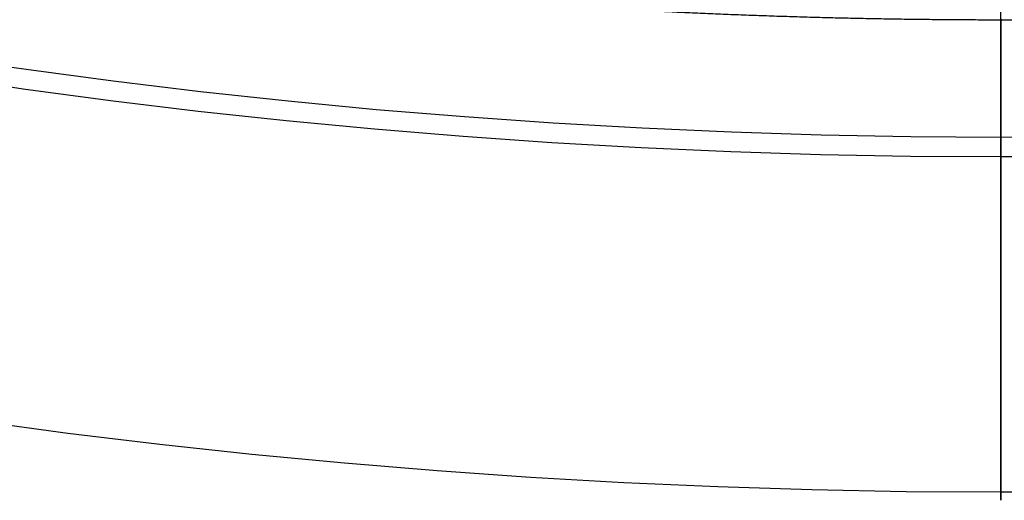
# Model space of a CAD drawing. Header units: millimetres. Extents: x -1050 to -330, y -360 to 360.
# Tile 42 of 165: x -738 to -690, y -360 to -336. Entities that reach past the tile are written whole.
import ezdxf

# ---------------------------------------------------------------- set-up
doc = ezdxf.new("R2010")
doc.units = ezdxf.units.MM
doc.layers.add('Flora Ø70', color=7, linetype='Continuous', true_color=0xc80000)

msp = doc.modelspace()

# ---------------------------------------------------------------- linework, layer by layer
at = {"layer": 'Flora Ø70'}
for centre, radius in [((-689.818, 0, 508.9), 359.618), ((-689.818, 0, 480.518), 343.168), ((-689.818, 0, 461.095), 342.205)]:
    msp.add_circle(centre, radius, dxfattribs=at)
for points, weights, degree, knots in [([(-689.818, -343.168, 480.518), (-689.818, -363.314, 487.8), (-689.818, -359.618, 508.9), (-689.818, -355.921, 530), (-689.818, -334.5, 530), (-689.818, -327.471, 530), (-689.818, -320.442, 530)], [1, 0.765685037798, 1, 0.765685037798, 1, 1, 1], 2, [1887.570846, 1887.570846, 1887.570846, 1923.204069, 1923.204069, 1958.837292, 1958.837292, 1972.895786, 1972.895786, 1972.895786]), ([(-739.788, -332.716, 455.397), (-739.126, -332.81, 455.396), (-738.463, -332.903, 455.396), (-737.801, -332.995, 455.396), (-737.712, -333.008, 455.396), (-737.623, -333.02, 455.396), (-737.534, -333.033, 455.396), (-735.608, -333.3, 455.396), (-733.681, -333.559, 455.396), (-731.752, -333.802, 455.396), (-729.781, -334.051, 455.396), (-727.839, -334.28, 455.396), (-725.865, -334.494, 455.396), (-723.863, -334.711, 455.396), (-721.848, -334.909, 455.396), (-717.837, -335.269, 455.396), (-715.819, -335.433, 455.396), (-713.811, -335.577, 455.396), (-709.807, -335.864, 455.396), (-705.834, -336.076, 455.396), (-701.823, -336.219, 455.396), (-697.826, -336.362, 455.396), (-693.818, -336.435, 455.396), (-689.818, -336.435, 455.396), (-689.817, -336.435, 455.396), (-689.817, -336.435, 455.396), (-689.816, -336.435, 455.396), (-685.816, -336.435, 455.396), (-681.807, -336.362, 455.396), (-677.809, -336.219, 455.396), (-673.798, -336.076, 455.396), (-669.825, -335.864, 455.396), (-665.822, -335.576, 455.396), (-663.814, -335.432, 455.396), (-661.796, -335.269, 455.396), (-657.786, -334.909, 455.396), (-655.771, -334.71, 455.396), (-653.769, -334.494, 455.396), (-651.795, -334.28, 455.396), (-649.853, -334.051, 455.396), (-647.883, -333.802, 455.396), (-645.95, -333.558, 455.396), (-644.019, -333.299, 455.396), (-642.09, -333.031, 455.396), (-642.005, -333.019, 455.396), (-641.919, -333.007, 455.396), (-641.833, -332.995, 455.396), (-641.171, -332.903, 455.396), (-640.509, -332.81, 455.396), (-639.848, -332.716, 455.397)], [1, 1, 1, 1, 1, 1, 1, 1, 1, 1, 1, 1, 1, 1, 1, 1, 1, 1, 1, 1, 1, 1, 1, 1, 0.99999940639, 0.999998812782, 0.999998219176, 0.999998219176, 0.999998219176, 0.999998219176, 0.999998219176, 0.999998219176, 0.999998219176, 0.999998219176, 0.999998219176, 0.999998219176, 0.999998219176, 0.999998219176, 0.999998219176, 0.999998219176, 0.999998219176, 0.999998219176, 0.999998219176, 0.999998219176, 0.999998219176, 0.999998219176, 0.999998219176, 0.999998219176, 0.999998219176, 0.999998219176], 3, [16.316926, 16.316926, 16.316926, 16.316926, 18.323134, 18.323134, 18.323134, 18.592697, 18.592697, 18.592697, 24.425792, 24.425792, 24.425792, 30.353835, 30.353835, 30.353835, 36.404932, 36.404932, 42.457097, 42.457097, 42.457097, 54.463198, 54.463198, 54.463198, 66.472037, 66.472037, 66.472037, 66.473483, 66.473483, 66.473483, 78.483528, 78.483528, 78.483528, 90.489146, 90.489146, 90.489146, 96.540831, 96.540831, 102.59144, 102.59144, 102.59144, 108.518678, 108.518678, 108.518678, 114.362223, 114.362223, 114.362223, 114.621845, 114.621845, 114.621845, 116.626816, 116.626816, 116.626816, 116.626816]), ([(-689.818, -336.435, 455.396), (-689.818, -341.932, 455.601), (-689.818, -342.205, 461.095), (-689.818, -342.686, 470.807), (-689.818, -343.168, 480.518)], [0.98565103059, 0.731778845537, 1, 1, 1], 2, [1859.543088, 1859.543088, 1859.543088, 1868.42641, 1868.42641, 1887.570846, 1887.570846, 1887.570846])]:
    msp.add_rational_spline(points, weights, degree=degree, knots=knots, dxfattribs=at)

doc.saveas('drawing.dxf')
